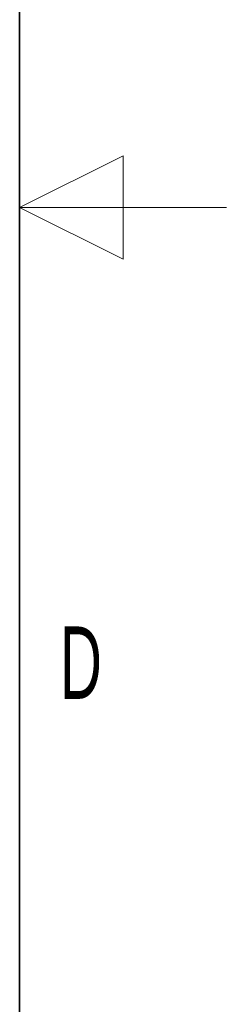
# Paper-space layout 'Blatt3' of a CAD drawing. Header units: millimetres. Extents: x 5 to 418, y 2 to 292.
# Tile 51 of 53: x 408 to 418, y 109 to 156. Entities that reach past the tile are written whole.
import ezdxf

# ---------------------------------------------------------------- set-up
doc = ezdxf.new("R2010")
doc.units = ezdxf.units.MM
doc.layers.add('SLD-0', color=7, linetype='Continuous')
doc.styles.add('SLDTEXTSTYLE0', font='TXT', dxfattribs={"width": 0.605})

psp = doc.layouts.new('Blatt3')

# ---------------------------------------------------------------- linework, layer by layer
at = {"layer": 'SLD-0', "lineweight": 35}
psp.add_line((408, 12), (408, 282.5), dxfattribs=at)
at = {"layer": 'SLD-0', "lineweight": 18}
for p, q in [((413, 149.75), (408, 147.25)), ((413, 144.75), (413, 149.75)), ((418, 147.25), (408, 147.25)), ((408, 147.25), (413, 144.75))]:
    psp.add_line(p, q, dxfattribs=at)

# ---------------------------------------------------------------- texts
at = {"layer": 'SLD-0', "insert": (410.9597, 127.0011), "char_height": 3.5, "attachment_point": 2, "style": 'SLDTEXTSTYLE0'}
psp.add_mtext('D', dxfattribs=at)

doc.saveas('drawing.dxf')
